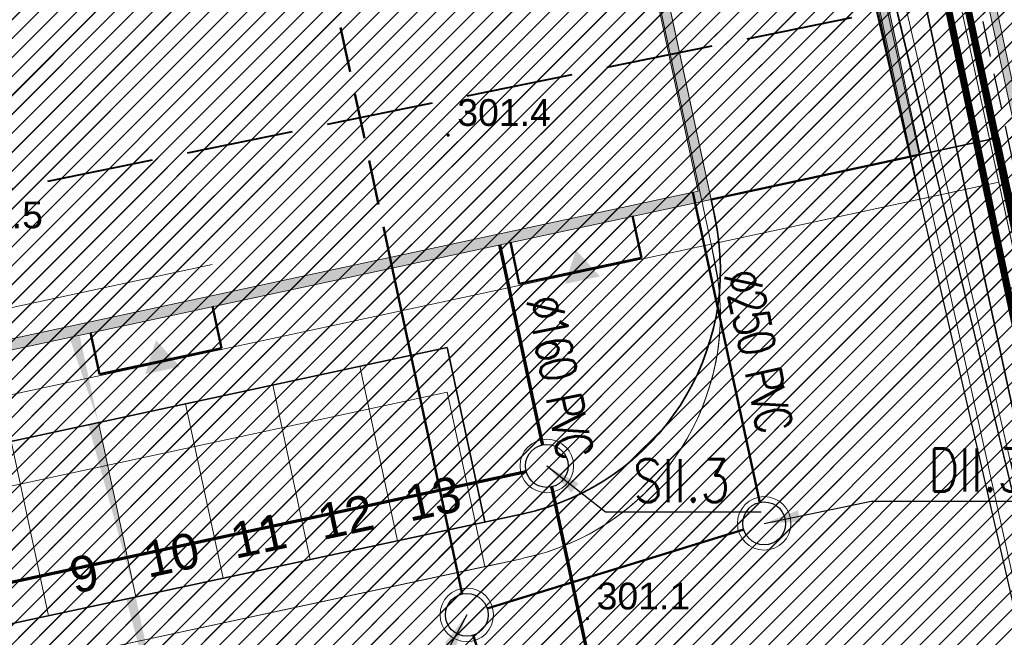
# Model space of a CAD drawing. Header units: metres. Extents: x 6567444 to 13135881, y 5574237 to 11149086.
# Tile 149 of 191: x 6567897 to 6567925, y 5574521 to 5574539. Entities that reach past the tile are written whole.
import ezdxf
from ezdxf.enums import TextEntityAlignment as Align

# ---------------------------------------------------------------- set-up
doc = ezdxf.new("R2010")
doc.units = ezdxf.units.M
for name, pattern in [('3 1', [4, 3, -1]), ('DASHED', [19.05, 12.7, -6.35]), ('Kropki i Kreski 2', [250, 150, -50, 0, -50]), ('Przerywana gęsta', [90, 60, -30]), ('Przerywana2', [1.5, 1, -0.5])]:
    doc.linetypes.add(name, pattern=pattern)
for name, color, linetype in [('01FORMA - PZT - Inne obiekty', 7, 'Continuous'), ('FORMA - Arch 01 - 820-G Rysunki Obrazki', 7, 'Continuous'), ('FORMA - Arch 01 - PZT 1 Strefy', 7, 'Continuous'), ('FORMA - Arch 01 - PZT 2 Budynki', 7, 'Continuous'), ('FORMA - Arch 01 - PZT 2 Inne obiekty', 7, 'Continuous'), ('FORMA - Arch 01 - PZT-3 Zagospodarowanie', 7, 'Continuous'), ('OTRN_O', 7, 'Continuous')]:
    doc.layers.add(name, color=color, linetype=linetype)
for name, color, linetype, lineweight in [('_TT_KAN_D_II etap', 116, 'Continuous', 50), ('_TT_KAN_D_OPIS_DN', 7, 'Continuous', 30), ('_TT_KAN_D_Opis_PKT_II', 7, 'Continuous', 30), ('_TT_KAN_S_Opis_DN', 7, 'Continuous', 30), ('_TT_KAN_S_Opis_PKT_Siec_II', 7, 'Continuous', 30), ('_TT_KAN_S_ZEWN_II etap', 30, 'Continuous', 70), ('_TT_opis', 7, 'Continuous', 25), ('GES_PrzewodElektroenergetyczny', 1, 'Continuous', 18), ('MP_LINIE_REGULAC', 135, 'Continuous', 40), ('OTRN', 7, 'Continuous', 13), ('SEL_do_likwidacji', 1, 'likwidacja1', 15), ('SEL_sieci_kable_nN', 7, 'SEL_eN', 35), ('SEL_sieci_kable_SN', 10, 'SEL_SN', 50)]:
    doc.layers.add(name, color=color, linetype=linetype, lineweight=lineweight)
doc.styles.add('ARIAL', font='arial.ttf')
doc.styles.add('BDOT', font='arial.ttf', dxfattribs={"width": 0.9})
doc.styles.add('pzt_11-06-2015 (2)$0$RomanS', font='romans.shx')
doc.styles.add('ROMANS', font='romans.shx', dxfattribs={"width": 0.9})
doc.styles.get("Standard").update_dxf_attribs({"font": 'arial.ttf'})
doc.styles.add('STYL_AUTOMATYCZNY_10', font='arial.ttf', dxfattribs={"width": 0.8})
doc.linetypes.add('likwidacja1', pattern='A,0,-1,["X",ROMANS,S=0.6,R=0,X=-0.1,Y=-0.3],-1', length=2)
doc.linetypes.add('SEL_eN', pattern='A,5,["eN",ARIAL,S=1,R=0,X=1.8,Y=0.25],5', length=10)
doc.linetypes.add('SEL_SN', pattern='A,5,["SN",ARIAL,S=1,R=0,X=1.8,Y=0.25],5', length=10)
doc.linetypes.add('X 1_2', pattern='A,0,[8,PR1183 ChorzĂłw MetalowcĂłw V091.Shx,S=0.039206,R=0,X=0,Y=0],-4.94,0', length=4.94)
doc.dimstyles.new('ISO-25', dxfattribs={"dimtxt": 2.5, "dimasz": 2.5, "dimexe": 1.25, "dimexo": 0.625, "dimtad": 1, "dimtxsty": 'Standard', "dimcen": 2.5, "dimadec": 0, "dimazin": 0, "dimtfac": 1, "dimtmove": 0, "dimatfit": 3, "dimfxl": 1, "dimarcsym": 0})
pattern_1 = [(45, (0, 0), (-0.265165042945, 0.265165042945), [])]

# ---------------------------------------------------------------- blocks, each defined once
blk = doc.blocks.new('OTRN')
at = {"layer": 'OTRN', "color": 0, "const_width": 0.09}
blk.add_lwpolyline([(-0.045, 0, 1), (0.045, 0, 1)], format="xyb", close=True, dxfattribs=at)
at = {"layer": 'OTRN_O', "color": 0, "style": 'BDOT'}
blk.add_attdef('RZEDNA', (0.514, 0.515), '', height=1.5, dxfattribs=at)
blk = doc.blocks.new('_MDCP')
at = {"layer": 'GES_PrzewodElektroenergetyczny', "color": 1, "linetype": 'Continuous', "lineweight": 18, "flags": 128}
for points in [[(6567883.78, 5574572.13), (6567883.06, 5574571.89), (6567883.089, 5574571.096), (6567884.11, 5574564.42), (6567888.04, 5574560.5), (6567890.767, 5574559.456), (6567896.42, 5574557.98), (6567908.753, 5574555.437), (6567914.23, 5574556.17), (6567916.28, 5574556.19), (6567918.025, 5574554.589), (6567919.263, 5574551.867), (6567920.386, 5574546.54), (6567921.773, 5574539.679), (6567927.49, 5574515.89), (6567933.26, 5574494), (6567934.39, 5574491.1), (6567940.21, 5574475.47), (6567941.561, 5574472.315), (6567942.934, 5574466.809), (6567944.53, 5574458.29)], [(6567881.27, 5574571.67), (6567882.28, 5574571.64), (6567882.897, 5574571.016), (6567883.96, 5574563.89), (6567887.85, 5574560.03), (6567890.56, 5574558.93), (6567896.58, 5574557.27), (6567908.9, 5574554.84), (6567914.26, 5574555.68), (6567915.825, 5574555.606), (6567917.809, 5574554.257), (6567918.847, 5574551.778), (6567919.908, 5574546.358), (6567921.275, 5574539.396), (6567926.778, 5574515.559), (6567932.61, 5574493.74), (6567933.7, 5574490.89), (6567939.84, 5574475.39), (6567941.22, 5574472.16), (6567942.59, 5574466.75), (6567944.04, 5574458.24)], [(6567919.908, 5574546.358), (6567921.275, 5574539.396), (6567926.778, 5574515.559), (6567932.61, 5574493.74), (6567933.7, 5574490.89), (6567939.84, 5574475.39)], [(6567940.21, 5574475.47), (6567934.39, 5574491.1), (6567933.26, 5574494), (6567927.49, 5574515.89), (6567921.773, 5574539.679), (6567920.386, 5574546.54)]]:
    blk.add_lwpolyline(points, dxfattribs=at)
at = {"layer": 'MP_LINIE_REGULAC', "linetype": '3 1', "flags": 128}
blk.add_lwpolyline([(6567810.437, 5574537.676), (6567822.296, 5574529.397), (6567835.05, 5574524.922), (6567855.636, 5574525.369), (6567950.068, 5574544.6)], dxfattribs=at)
at = {"layer": 'OTRN', "color": 14, "xscale": 0.5, "yscale": 0.5, "zscale": 0.5}
for p, values in [((6567909.413, 5574535.328, 301.441), {'RZEDNA': '301.4'}), ((6567895.179, 5574532.46, 301.508), {'RZEDNA': '301.5'}), ((6567913.318, 5574521.782, 301.108), {'RZEDNA': '301.1'})]:
    blk.add_blockref('OTRN', p, dxfattribs=at).add_auto_attribs(values)
blk = doc.blocks.new('Ściana_12', base_point=(6567916.781, 5574532.275))
at = {"layer": 'FORMA - Arch 01 - PZT 2 Budynki', "linetype": 'Continuous', "lineweight": 0, "true_color": 0x000000}
for points in [[(6567916.425, 5574532.505), (6567916.781, 5574532.275), (6567916.718, 5574532.568)], [(6567916.425, 5574532.505), (6567866.666, 5574521.811), (6567866.729, 5574521.517), (6567916.488, 5574532.212)], [(6567916.425, 5574532.505), (6567916.488, 5574532.212), (6567916.781, 5574532.275)]]:
    blk.add_hatch(color=18, dxfattribs=at).paths.add_polyline_path(points)
at = {"layer": 'FORMA - Arch 01 - PZT 2 Budynki', "color": 7, "linetype": 'Continuous', "lineweight": 18, "flags": 128}
for points in [[(6567916.781, 5574532.275), (6567916.718, 5574532.568)], [(6567916.425, 5574532.505), (6567866.666, 5574521.811)], [(6567866.729, 5574521.517), (6567916.781, 5574532.275)]]:
    blk.add_lwpolyline(points, dxfattribs=at)
blk = doc.blocks.new('Ściana_13', base_point=(6567914.712, 5574541.905))
at = {"layer": 'FORMA - Arch 01 - PZT 2 Budynki', "linetype": 'Continuous', "lineweight": 0, "true_color": 0x000000}
for points in [[(6567914.355, 5574542.135), (6567914.712, 5574541.905), (6567914.649, 5574542.198)], [(6567914.712, 5574541.905), (6567914.355, 5574542.135), (6567914.418, 5574541.842)], [(6567914.418, 5574541.842), (6567916.425, 5574532.505), (6567916.718, 5574532.568), (6567914.712, 5574541.905)]]:
    blk.add_hatch(color=18, dxfattribs=at).paths.add_polyline_path(points)
at = {"layer": 'FORMA - Arch 01 - PZT 2 Budynki', "color": 7, "linetype": 'Continuous', "lineweight": 18, "flags": 128}
for points in [[(6567914.355, 5574542.135), (6567914.649, 5574542.198)], [(6567914.355, 5574542.135), (6567916.425, 5574532.505)], [(6567916.718, 5574532.568), (6567914.712, 5574541.905)]]:
    blk.add_lwpolyline(points, dxfattribs=at)
blk = doc.blocks.new('Ściana_23', base_point=(6567918.955, 5574563.785))
at = {"layer": 'FORMA - Arch 01 - PZT 2 Inne obiekty', "linetype": 'Continuous', "lineweight": 13, "true_color": 0xbb77e3}
for points in [[(6567925.798, 5574532.896), (6567919.151, 5574563.827), (6567918.955, 5574563.785), (6567925.603, 5574532.854)], [(6567925.603, 5574532.854), (6567925.645, 5574532.658), (6567925.798, 5574532.896)], [(6567925.798, 5574532.896), (6567925.645, 5574532.658), (6567925.84, 5574532.7)]]:
    blk.add_hatch(color=191, dxfattribs=at).paths.add_polyline_path(points)
at = {"layer": 'FORMA - Arch 01 - PZT 2 Inne obiekty', "color": 191, "linetype": 'Continuous', "lineweight": 13, "true_color": 0xbb77e3, "flags": 128}
for points in [[(6567918.955, 5574563.785), (6567925.645, 5574532.658)], [(6567925.798, 5574532.896), (6567919.151, 5574563.827)], [(6567925.645, 5574532.658), (6567925.84, 5574532.7)]]:
    blk.add_lwpolyline(points, dxfattribs=at)
blk = doc.blocks.new('Ściana_24', base_point=(6567918.506, 5574552.795))
at = {"layer": 'FORMA - Arch 01 - PZT 2 Budynki', "linetype": 'Continuous', "lineweight": 0, "true_color": 0x000000}
blk.add_hatch(color=18, dxfattribs=at).paths.add_polyline_path([(6567918.213, 5574552.732), (6567922.352, 5574533.472), (6567922.645, 5574533.535), (6567918.506, 5574552.795)])
at = {"layer": 'FORMA - Arch 01 - PZT 2 Budynki', "color": 7, "linetype": 'Continuous', "lineweight": 18, "flags": 128}
for points in [[(6567918.213, 5574552.732), (6567920.219, 5574543.395)], [(6567922.645, 5574533.535), (6567918.506, 5574552.795)], [(6567920.282, 5574543.102), (6567922.352, 5574533.472)], [(6567922.352, 5574533.472), (6567922.645, 5574533.535)]]:
    blk.add_lwpolyline(points, dxfattribs=at)
blk = doc.blocks.new('Miejsca parkingowe 27[23]', base_point=(6567885.996, 5574517.987))
at = {"layer": 'FORMA - Arch 01 - PZT-3 Zagospodarowanie', "color": 7, "linetype": 'Przerywana gęsta', "lineweight": 13}
for p, q in [((6567907.994, 5574522.715), (6567906.943, 5574527.603)), ((6567905.55, 5574522.189), (6567904.499, 5574527.078)), ((6567903.105, 5574521.664), (6567902.055, 5574526.553)), ((6567900.661, 5574521.139), (6567899.611, 5574526.027)), ((6567898.217, 5574520.614), (6567897.166, 5574525.502)), ((6567895.773, 5574520.088), (6567894.722, 5574524.977)), ((6567893.329, 5574519.563), (6567892.278, 5574524.451)), ((6567890.885, 5574519.038), (6567889.834, 5574523.926)), ((6567888.44, 5574518.512), (6567887.39, 5574523.401))]:
    blk.add_line(p, q, dxfattribs=at)
at = {"layer": 'FORMA - Arch 01 - PZT-3 Zagospodarowanie', "color": 7, "lineweight": 13, "style": 'STYL_AUTOMATYCZNY_10'}
for tag, p in [('num_start_9', (6567908.987, 5574523.899)), ('num_start_8', (6567906.543, 5574523.382)), ('num_start_7', (6567904.099, 5574522.857)), ('num_start_6', (6567901.655, 5574522.323)), ('num_start_5', (6567899.21, 5574521.797)), ('num_start_4', (6567896.766, 5574521.272)), ('num_start_3', (6567894.322, 5574520.755)), ('num_start_2', (6567891.878, 5574520.222)), ('num_start_1', (6567889.434, 5574519.696)), ('num_start_0', (6567886.989, 5574519.179))]:
    blk.add_attdef(tag, text='', height=1, rotation=12.1296, dxfattribs=at).set_placement(p, align=Align.MIDDLE_CENTER)
blk = doc.blocks.new('PR1183 Chorzów Metalowców V09_TT')
at = {"layer": 'FORMA - Arch 01 - PZT 1 Strefy', "linetype": 'Continuous', "lineweight": 0, "true_color": 0x577933}
h = blk.add_hatch(dxfattribs=at)
h.set_pattern_fill('ANSI31', color=77, scale=3, style=0)
h.set_pattern_definition(pattern_1)
h.paths.add_polyline_path([(6567829, 5574517.24), (6567842.398, 5574471.118), (6567844.165, 5574471.632), (6567846.931, 5574462.111), (6567846.967, 5574484.472), (6567835.736, 5574536.73), (6567846.642, 5574539.074), (6567844.864, 5574547.35), (6567918.571, 5574563.191), (6567935.605, 5574483.933), (6567930.975, 5574476.768), (6567931.227, 5574475.595), (6567933.57, 5574476.098, 0.216609), (6567938.884, 5574480.085), (6567921.55, 5574567.86), (6567849.267, 5574550.953), (6567830.11, 5574546.47)])
at = {"layer": 'FORMA - Arch 01 - PZT 1 Strefy', "linetype": 'Continuous', "lineweight": 0, "true_color": 0x606060}
h = blk.add_hatch(dxfattribs=at)
h.set_pattern_fill('ANSI31', color=251, scale=3, style=0)
h.set_pattern_definition(pattern_1)
h.paths.add_polyline_path([(6567846.973, 5574484.443), (6567846.931, 5574462.111), (6567848.531, 5574462.109), (6567848.555, 5574477.084), (6567851.261, 5574464.492), (6567853.217, 5574464.912), (6567838.111, 5574535.195), (6567849.018, 5574537.539), (6567847.239, 5574545.815), (6567909.194, 5574559.13), (6567910.929, 5574559.503), (6567916.794, 5574560.763), (6567918.527, 5574552.697), (6567922.645, 5574533.535), (6567924.844, 5574534.007), (6567920.284, 5574555.223), (6567918.571, 5574563.191), (6567844.864, 5574547.35), (6567846.642, 5574539.074), (6567835.736, 5574536.73)])
at = {"layer": 'FORMA - Arch 01 - PZT 1 Strefy', "linetype": 'Continuous', "lineweight": 0, "ltscale": 5, "true_color": 0xf0e6d9}
h = blk.add_hatch(dxfattribs=at)
h.set_pattern_fill('ANSI31', color=254, scale=3, style=0)
h.set_pattern_definition(pattern_1)
h.paths.add_polyline_path([(6567838.111, 5574535.195), (6567853.217, 5574464.912), (6567877.761, 5574470.187), (6567866.729, 5574521.517), (6567916.781, 5574532.275), (6567914.712, 5574541.905), (6567920.576, 5574543.165), (6567916.794, 5574560.763), (6567847.239, 5574545.815), (6567849.018, 5574537.539)])
at = {"layer": 'FORMA - Arch 01 - PZT 1 Strefy', "linetype": 'Continuous', "lineweight": 0, "true_color": 0x7c7938}
h = blk.add_hatch(dxfattribs=at)
h.set_pattern_fill('ANSI31', color=57, scale=3, style=0)
h.set_pattern_definition(pattern_1)
h.paths.add_polyline_path([(6567914.712, 5574541.905), (6567916.781, 5574532.275), (6567922.645, 5574533.535), (6567920.576, 5574543.165)])
at = {"layer": 'FORMA - Arch 01 - PZT 1 Strefy', "linetype": 'Continuous', "lineweight": 0, "true_color": 0x69697f}
h = blk.add_hatch(dxfattribs=at)
h.set_pattern_fill('ANSI31', color=8, scale=3, style=0)
h.set_pattern_definition(pattern_1)
h.paths.add_polyline_path([(6567875.437, 5574515.718), (6567883.567, 5574477.893), (6567884.58, 5574473.187), (6567886.578, 5574463.891), (6567886.587, 5574463.893), (6567900.21, 5574466.838, -0.318533), (6567899.358, 5574467.62), (6567899.085, 5574468.891, -0.414214), (6567899.852, 5574470.079), (6567930.975, 5574476.768), (6567935.605, 5574483.933), (6567924.844, 5574534.007), (6567916.781, 5574532.275), (6567916.886, 5574531.786, -0.414214), (6567911.513, 5574523.471)])
h.paths.add_polyline_path([(6567890.289, 5574475.183), (6567882.84, 5574509.83, -0.414214), (6567884.459, 5574511.827), (6567891.303, 5574513.297, -0.414214), (6567892.488, 5574512.529), (6567900.066, 5574477.285, -0.457655), (6567898.958, 5574476.024), (6567891.477, 5574474.416, -0.372067)], flags=0)
h.paths.add_polyline_path([(6567906.631, 5574477.673, -0.414214), (6567905.44, 5574478.44), (6567897.865, 5574513.685, -0.414214), (6567898.635, 5574514.873), (6567906.457, 5574516.554, -0.414214), (6567907.645, 5574515.787), (6567915.217, 5574480.541, -0.414214), (6567914.452, 5574479.354)], flags=0)
h.paths.add_polyline_path([(6567913.019, 5574516.942, -0.414214), (6567913.789, 5574518.13), (6567914.948, 5574518.379, -0.227837), (6567920.849, 5574516.958), (6567922.941, 5574515.251, -0.170304), (6567923.975, 5574513.557), (6567929.342, 5574488.599, -0.198912), (6567929.204, 5574487.846), (6567926.784, 5574484.101, -0.198912), (6567922.376, 5574481.057), (6567921.785, 5574480.93, -0.414214), (6567920.597, 5574481.697)], flags=0)
at = {"layer": 'FORMA - Arch 01 - PZT 1 Strefy', "linetype": 'Continuous', "lineweight": 0, "true_color": 0x606060}
h = blk.add_hatch(dxfattribs=at)
h.set_pattern_fill('ANSI31', color=251, scale=3, style=0)
h.set_pattern_definition(pattern_1)
h.paths.add_polyline_path([(6567877.761, 5574470.187), (6567884.905, 5574471.723), (6567884.671, 5574472.811), (6567884.473, 5574473.729), (6567883.567, 5574477.893), (6567878.678, 5574476.842), (6567871.324, 5574511.061), (6567876.212, 5574512.111), (6567874.387, 5574520.606), (6567909.387, 5574528.128), (6567910.438, 5574523.24), (6567911.513, 5574523.471, 0.390142), (6567916.985, 5574531.214), (6567916.781, 5574532.275), (6567866.729, 5574521.517)])
at = {"layer": 'FORMA - Arch 01 - PZT 1 Strefy', "linetype": 'Continuous', "lineweight": 0, "true_color": 0x4b7a78}
h = blk.add_hatch(dxfattribs=at)
h.set_pattern_fill('ANSI31', color=137, scale=3, style=0)
h.set_pattern_definition(pattern_1)
h.paths.add_polyline_path([(6567884.946, 5574522.875), (6567885.996, 5574517.987), (6567910.438, 5574523.24), (6567909.387, 5574528.128)])
at = {"layer": 'FORMA - Arch 01 - PZT 2 Budynki', "linetype": 'Continuous', "lineweight": 5}
for points in [[(6567912.688, 5574529.908), (6567912.995, 5574530.859), (6567913.666, 5574530.118)], [(6567900.921, 5574527.378), (6567901.228, 5574528.33), (6567901.899, 5574527.589)]]:
    blk.add_hatch(color=7, dxfattribs=at).paths.add_polyline_path(points)
at = {"layer": 'FORMA - Arch 01 - PZT-3 Zagospodarowanie', "linetype": 'Continuous', "lineweight": 5}
for points in [[(6567898.808, 5574528.388), (6567899.611, 5574526.027), (6567899.09, 5574528.449)], [(6567899.328, 5574525.967), (6567900.661, 5574521.139), (6567899.611, 5574526.027)], [(6567900.39, 5574521.081), (6567901.856, 5574515.566), (6567900.658, 5574521.138)]]:
    blk.add_hatch(color=7, dxfattribs=at).paths.add_polyline_path(points)
at = {"layer": '01FORMA - PZT - Inne obiekty', "color": 1, "linetype": 'X 1_2', "lineweight": 25}
for p, q in [((6567921.773, 5574538.429), (6567927.49, 5574514.64)), ((6567921.275, 5574538.146), (6567923.894, 5574526.804)), ((6567923.894, 5574526.804), (6567926.778, 5574514.309))]:
    blk.add_line(p, q, dxfattribs=at)
at = {"layer": 'FORMA - Arch 01 - 820-G Rysunki Obrazki', "color": 1, "linetype": 'Przerywana2', "lineweight": 25}
blk.add_line((6567926.82, 5574526.015), (6567921.046, 5574552.882), dxfattribs=at)
at = {"layer": 'FORMA - Arch 01 - 820-G Rysunki Obrazki', "color": 7, "linetype": 'likwidacja1', "lineweight": 13, "flags": 128}
for points in [[(6567887.92, 5574559.381), (6567888.068, 5574559.233), (6567890.795, 5574558.189), (6567896.448, 5574556.713), (6567908.781, 5574554.17), (6567914.258, 5574554.903), (6567916.308, 5574554.923), (6567918.053, 5574553.322), (6567919.291, 5574550.6), (6567920.414, 5574545.273), (6567921.801, 5574538.412), (6567922.889, 5574533.884)], [(6567887.708, 5574558.931), (6567887.878, 5574558.763), (6567890.588, 5574557.663), (6567896.608, 5574556.003), (6567908.928, 5574553.573), (6567914.288, 5574554.413), (6567915.853, 5574554.339), (6567917.837, 5574552.99), (6567918.875, 5574550.511), (6567919.936, 5574545.091), (6567921.303, 5574538.129), (6567922.312, 5574533.76)]]:
    blk.add_lwpolyline(points, dxfattribs=at)
at = {"layer": 'FORMA - Arch 01 - PZT 1 Strefy', "color": 71, "linetype": 'Continuous', "lineweight": 13, "true_color": 0xaff266}
blk.add_line((6567918.571, 5574563.191), (6567935.605, 5574483.933), dxfattribs=at)
at = {"layer": 'FORMA - Arch 01 - PZT 1 Strefy', "color": 9, "linetype": 'Continuous', "lineweight": 13}
for p, q in [((6567924.844, 5574534.007), (6567920.284, 5574555.223)), ((6567918.527, 5574552.697), (6567922.645, 5574533.535)), ((6567922.645, 5574533.535), (6567924.844, 5574534.007)), ((6567916.781, 5574532.275), (6567866.729, 5574521.517)), ((6567916.985, 5574531.214), (6567916.781, 5574532.275)), ((6567874.387, 5574520.606), (6567909.387, 5574528.128)), ((6567909.387, 5574528.128), (6567910.438, 5574523.24)), ((6567910.438, 5574523.24), (6567911.513, 5574523.471))]:
    blk.add_line(p, q, dxfattribs=at)
at = {"layer": 'FORMA - Arch 01 - PZT 1 Strefy', "color": 51, "linetype": 'Continuous', "lineweight": 13, "true_color": 0xf9f271}
for p, q in [((6567922.645, 5574533.535), (6567920.576, 5574543.165)), ((6567914.712, 5574541.905), (6567916.781, 5574532.275)), ((6567916.781, 5574532.275), (6567922.645, 5574533.535))]:
    blk.add_line(p, q, dxfattribs=at)
at = {"layer": 'FORMA - Arch 01 - PZT 1 Strefy', "color": 254, "linetype": 'Continuous', "lineweight": 0, "true_color": 0xe3cfb5}
for p, q in [((6567916.781, 5574532.275), (6567914.712, 5574541.905)), ((6567866.729, 5574521.517), (6567916.781, 5574532.275))]:
    blk.add_line(p, q, dxfattribs=at)
at = {"layer": 'FORMA - Arch 01 - PZT 1 Strefy', "color": 254, "linetype": 'Continuous', "lineweight": 13, "true_color": 0xd2d2ff}
for p, q in [((6567924.844, 5574534.007), (6567916.781, 5574532.275)), ((6567935.605, 5574483.933), (6567924.844, 5574534.007)), ((6567916.781, 5574532.275), (6567916.886, 5574531.786)), ((6567911.513, 5574523.471), (6567875.437, 5574515.718))]:
    blk.add_line(p, q, dxfattribs=at)
at = {"layer": 'FORMA - Arch 01 - PZT 1 Strefy', "color": 131, "linetype": 'Continuous', "lineweight": 13, "true_color": 0x97f4f0}
for p, q in [((6567909.387, 5574528.128), (6567884.946, 5574522.875)), ((6567910.438, 5574523.24), (6567909.387, 5574528.128)), ((6567885.996, 5574517.987), (6567910.438, 5574523.24))]:
    blk.add_line(p, q, dxfattribs=at)
at = {"layer": 'FORMA - Arch 01 - PZT 1 Strefy', "color": 254, "linetype": 'Continuous', "lineweight": 13, "true_color": 0xd2d2ff}
blk.add_arc((6567910.043, 5574530.315), 7, 282.1296, 12.1296, dxfattribs=at)
at = {"layer": 'FORMA - Arch 01 - PZT 1 Strefy', "color": 9, "linetype": 'Continuous', "lineweight": 13}
blk.add_arc((6567910.043, 5574530.315), 7, 282.1296, 7.3811, dxfattribs=at)
at = {"layer": 'FORMA - Arch 01 - PZT 2 Budynki', "color": 7, "linetype": 'Kropki i Kreski 2', "lineweight": 50}
for p, q in [((6567916.781, 5574532.275), (6567922.645, 5574533.535)), ((6567914.579, 5574531.815), (6567914.831, 5574530.642)), ((6567911.409, 5574529.907), (6567911.157, 5574531.08)), ((6567911.157, 5574531.08), (6567911.16, 5574531.066)), ((6567914.831, 5574530.642), (6567911.409, 5574529.907)), ((6567902.811, 5574529.286), (6567903.063, 5574528.113)), ((6567899.641, 5574527.378), (6567899.389, 5574528.551)), ((6567903.063, 5574528.113), (6567899.641, 5574527.378))]:
    blk.add_line(p, q, dxfattribs=at)
at = {"layer": 'FORMA - Arch 01 - PZT-3 Zagospodarowanie', "color": 7, "linetype": 'Continuous', "lineweight": 18}
blk.add_line((6567918.571, 5574563.191), (6567924.844, 5574534.007), dxfattribs=at)
at = {"layer": 'FORMA - Arch 01 - PZT-3 Zagospodarowanie', "color": 7, "linetype": 'Continuous', "lineweight": 35}
for p, q in [((6567924.844, 5574534.007), (6567922.508, 5574533.505)), ((6567924.844, 5574534.007), (6567935.605, 5574483.933)), ((6567916.781, 5574532.275), (6567916.886, 5574531.786)), ((6567874.387, 5574520.606), (6567909.387, 5574528.128)), ((6567909.387, 5574528.128), (6567910.438, 5574523.24)), ((6567875.437, 5574515.718), (6567911.513, 5574523.471))]:
    blk.add_line(p, q, dxfattribs=at)
blk.add_arc((6567910.043, 5574530.315), 7, 282.1296, 12.1296, dxfattribs=at)
at = {"layer": 'FORMA - Arch 01 - PZT 2 Budynki', "color": 7, "lineweight": 18}
for name, p in [('Ściana_24', (6567918.506, 5574552.795)), ('Ściana_13', (6567914.712, 5574541.905)), ('Ściana_12', (6567916.781, 5574532.275))]:
    blk.add_blockref(name, p, dxfattribs=at)
at = {"layer": 'FORMA - Arch 01 - PZT 2 Inne obiekty', "color": 191, "lineweight": 13, "true_color": 0xbb77e3}
blk.add_blockref('Ściana_23', (6567918.955, 5574563.785), dxfattribs=at)
at = {"layer": 'FORMA - Arch 01 - PZT-3 Zagospodarowanie', "color": 7, "linetype": 'Przerywana gęsta', "lineweight": 15}
ref = blk.add_blockref('Miejsca parkingowe 27[23]', (6567885.996, 5574517.987), dxfattribs=at)
ref.add_attrib('num_start', '4', dxfattribs={"color": 7, "lineweight": 13, "height": 1, "rotation": 12.1296, "style": 'STYL_AUTOMATYCZNY_10'}).set_placement((6567886.989, 5574519.179), align=Align.MIDDLE_CENTER)
ref.add_attrib('num_start_1', '5', dxfattribs={"color": 7, "lineweight": 13, "height": 1, "rotation": 12.1296, "style": 'STYL_AUTOMATYCZNY_10'}).set_placement((6567889.434, 5574519.696), align=Align.MIDDLE_CENTER)
ref.add_attrib('num_start_2', '6', dxfattribs={"color": 7, "lineweight": 13, "height": 1, "rotation": 12.1296, "style": 'STYL_AUTOMATYCZNY_10'}).set_placement((6567891.878, 5574520.222), align=Align.MIDDLE_CENTER)
ref.add_attrib('num_start_3', '7', dxfattribs={"color": 7, "lineweight": 13, "height": 1, "rotation": 12.1296, "style": 'STYL_AUTOMATYCZNY_10'}).set_placement((6567894.322, 5574520.755), align=Align.MIDDLE_CENTER)
ref.add_attrib('num_start_4', '8', dxfattribs={"color": 7, "lineweight": 13, "height": 1, "rotation": 12.1296, "style": 'STYL_AUTOMATYCZNY_10'}).set_placement((6567896.766, 5574521.272), align=Align.MIDDLE_CENTER)
ref.add_attrib('num_start_5', '9', dxfattribs={"color": 7, "lineweight": 13, "height": 1, "rotation": 12.1296, "style": 'STYL_AUTOMATYCZNY_10'}).set_placement((6567899.21, 5574521.797), align=Align.MIDDLE_CENTER)
ref.add_attrib('num_start_6', '10', dxfattribs={"color": 7, "lineweight": 13, "height": 1, "rotation": 12.1296, "style": 'STYL_AUTOMATYCZNY_10'}).set_placement((6567901.655, 5574522.323), align=Align.MIDDLE_CENTER)
ref.add_attrib('num_start_7', '11', dxfattribs={"color": 7, "lineweight": 13, "height": 1, "rotation": 12.1296, "style": 'STYL_AUTOMATYCZNY_10'}).set_placement((6567904.099, 5574522.857), align=Align.MIDDLE_CENTER)
ref.add_attrib('num_start_8', '12', dxfattribs={"color": 7, "lineweight": 13, "height": 1, "rotation": 12.1296, "style": 'STYL_AUTOMATYCZNY_10'}).set_placement((6567906.543, 5574523.382), align=Align.MIDDLE_CENTER)
ref.add_attrib('num_start_9', '13', dxfattribs={"color": 7, "lineweight": 13, "height": 1, "rotation": 12.1296, "style": 'STYL_AUTOMATYCZNY_10'}).set_placement((6567908.987, 5574523.899), align=Align.MIDDLE_CENTER)
blk = doc.blocks.new('GE.I.6640.1.468.2024_MDCP_dodatkowe pomiary_12.03.2026')
at = {"layer": 'GES_PrzewodElektroenergetyczny', "color": 1, "linetype": 'Continuous', "lineweight": 18, "flags": 128}
for points in [[(6567883.78, 5574572.13), (6567883.06, 5574571.89), (6567883.089, 5574571.096), (6567884.11, 5574564.42), (6567888.04, 5574560.5), (6567890.767, 5574559.456), (6567896.42, 5574557.98), (6567908.753, 5574555.437), (6567914.23, 5574556.17), (6567916.28, 5574556.19), (6567918.025, 5574554.589), (6567919.263, 5574551.867), (6567920.386, 5574546.54), (6567921.773, 5574539.679), (6567927.49, 5574515.89), (6567933.26, 5574494), (6567934.39, 5574491.1), (6567940.21, 5574475.47), (6567941.561, 5574472.315), (6567942.934, 5574466.809), (6567944.53, 5574458.29)], [(6567881.27, 5574571.67), (6567882.28, 5574571.64), (6567882.897, 5574571.016), (6567883.96, 5574563.89), (6567887.85, 5574560.03), (6567890.56, 5574558.93), (6567896.58, 5574557.27), (6567908.9, 5574554.84), (6567914.26, 5574555.68), (6567915.825, 5574555.606), (6567917.809, 5574554.257), (6567918.847, 5574551.778), (6567919.908, 5574546.358), (6567921.275, 5574539.396), (6567926.778, 5574515.559), (6567932.61, 5574493.74), (6567933.7, 5574490.89), (6567939.84, 5574475.39), (6567941.22, 5574472.16), (6567942.59, 5574466.75), (6567944.04, 5574458.24)], [(6567919.908, 5574546.358), (6567921.275, 5574539.396), (6567926.778, 5574515.559), (6567932.61, 5574493.74), (6567933.7, 5574490.89), (6567939.84, 5574475.39)], [(6567940.21, 5574475.47), (6567934.39, 5574491.1), (6567933.26, 5574494), (6567927.49, 5574515.89), (6567921.773, 5574539.679), (6567920.386, 5574546.54)]]:
    blk.add_lwpolyline(points, dxfattribs=at)
at = {"layer": 'MP_LINIE_REGULAC', "linetype": '3 1', "flags": 128}
blk.add_lwpolyline([(6567810.437, 5574537.676), (6567822.296, 5574529.397), (6567835.05, 5574524.922), (6567855.636, 5574525.369), (6567950.068, 5574544.6)], dxfattribs=at)
at = {"layer": 'OTRN', "color": 14, "xscale": 0.5, "yscale": 0.5, "zscale": 0.5}
for p, values in [((6567909.413, 5574535.328, 301.441), {'RZEDNA': '301.4'}), ((6567895.179, 5574532.46, 301.508), {'RZEDNA': '301.5'}), ((6567913.318, 5574521.782, 301.108), {'RZEDNA': '301.1'})]:
    blk.add_blockref('OTRN', p, dxfattribs=at).add_auto_attribs(values)
blk = doc.blocks.new('PT-IE-001 PZT - instal. elektr XREFF')
at = {"layer": 'SEL_do_likwidacji'}
for points in [[(6567928.53, 5574511.595), (6567919.263, 5574551.867), (6567918.025, 5574554.589), (6567916.28, 5574556.19), (6567914.23, 5574556.17), (6567908.753, 5574555.437), (6567896.191, 5574558.04), (6567891.774, 5574559.193), (6567887.941, 5574560.449)], [(6567927.86, 5574511.114), (6567918.847, 5574551.778), (6567917.809, 5574554.257), (6567915.825, 5574555.606), (6567914.26, 5574555.68), (6567908.9, 5574554.84), (6567896.575, 5574557.203), (6567888.183, 5574559.762)]]:
    blk.add_lwpolyline(points, dxfattribs=at)
at = {"layer": 'SEL_sieci_kable_nN', "ltscale": 0.5}
blk.add_lwpolyline([(6567848.368, 5574538.63), (6567846.612, 5574547.036), (6567846.896, 5574547.498), (6567846.896, 5574547.498), (6567917.211, 5574562.613), (6567917.771, 5574562.223), (6567926.733, 5574520.72), (6567929.851, 5574521.233), (6567930.888, 5574516.162), (6567931.306, 5574516.118)], dxfattribs=at)
at = {"layer": 'SEL_sieci_kable_SN'}
blk.add_lwpolyline([(6567892.848, 5574558.913, 0.2, 0.2, 0), (6567917.757, 5574564.266, 0.2, 0.2, 0), (6567918.796, 5574563.396, 0.2, 0.2, 0), (6567927.137, 5574523.953, 0.2, 0.2, 0), (6567928.432, 5574523.32, 0.2, 0.2, 0), (6567937.238, 5574483.451, 0.2, 0.2, 0)], format="xyseb", dxfattribs=at)
at = {"layer": 'SEL_sieci_kable_SN', "elevation": 0.2}
blk.add_lwpolyline([(6567892.694, 5574558.342, 0.2, 0.2, 0), (6567917.435, 5574563.693, 0.2, 0.2, 0), (6567918.33, 5574563.038, 0.2, 0.2, 0), (6567926.69, 5574523.445, 0.2, 0.2, 0), (6567927.937, 5574522.825, 0.2, 0.2, 0), (6567936.593, 5574483.03, 0.2, 0.2, 0)], format="xyseb", dxfattribs=at)

msp = doc.modelspace()

# ---------------------------------------------------------------- block references
at = {"layer": 'Defpoints'}
msp.add_blockref('GE.I.6640.1.468.2024_MDCP_dodatkowe pomiary_12.03.2026', (0, 0), dxfattribs=at)

# ---------------------------------------------------------------- next in the draw order: block references
msp.add_blockref('PR1183 Chorzów Metalowców V09_TT', (0, 1.25))

# ---------------------------------------------------------------- next in the draw order: block references
msp.add_blockref('_MDCP', (0, 0))

# ---------------------------------------------------------------- next in the draw order: linework, layer by layer
at = {"layer": '_TT_KAN_D_II etap'}
for points in [[(6567916.275, 5574533.723), (6567918.145, 5574525.037)], [(6567907.848, 5574531.605), (6567909.81, 5574522.476)], [(6567910.12, 5574521.318), (6567912.805, 5574513.012)]]:
    msp.add_lwpolyline(points, dxfattribs=at)
at = {"layer": '_TT_KAN_D_II etap', "lineweight": 13}
for centre in [(6567918.272, 5574524.45), (6567909.936, 5574521.889)]:
    msp.add_circle(centre, 0.75, dxfattribs=at)
at = {"layer": '_TT_KAN_D_II etap', "lineweight": 30}
for centre in [(6567918.272, 5574524.45), (6567909.936, 5574521.889)]:
    msp.add_circle(centre, 0.6, dxfattribs=at)
at = {"layer": '_TT_KAN_S_ZEWN_II etap'}
msp.add_line((6567912.307, 5574525.472), (6567923.123, 5574475.504), dxfattribs=at)
msp.add_lwpolyline([(6567910.849, 5574532.25), (6567912.054, 5574526.645)], dxfattribs=at)
at = {"layer": '_TT_KAN_S_ZEWN_II etap', "lineweight": 13}
msp.add_circle((6567912.18, 5574526.059), 0.75, dxfattribs=at)
at = {"layer": '_TT_KAN_S_ZEWN_II etap', "lineweight": 30}
msp.add_circle((6567912.18, 5574526.059), 0.6, dxfattribs=at)
at = {"layer": '_TT_opis', "lineweight": 18}
msp.add_line((6567850.005, 5574520.353), (6567902.799, 5574531.699), dxfattribs=at)

# ---------------------------------------------------------------- next in the draw order: texts
at = {"layer": '_TT_KAN_D_OPIS_DN', "insert": (6567918.108, 5574531.657), "char_height": 1, "attachment_point": 1, "rotation": 282.1214, "style": 'pzt_11-06-2015 (2)$0$RomanS'}
msp.add_mtext_dynamic_manual_height_columns('\\T0.85;\\W0.8;%%C250 PVC', width=9.13673, gutter_width=12.5, heights=[0], dxfattribs=at)
at = {"layer": '_TT_KAN_D_Opis_PKT_II', "insert": (6567922.87, 5574526.546), "char_height": 1.2, "attachment_point": 1, "style": 'ROMANS'}
msp.add_mtext('\\W0.8;DII.3.3.1', dxfattribs=at)
at = {"layer": '_TT_KAN_S_Opis_DN', "insert": (6567912.575, 5574530.926), "char_height": 1, "attachment_point": 1, "rotation": 281.3771, "style": 'pzt_11-06-2015 (2)$0$RomanS'}
msp.add_mtext_dynamic_manual_height_columns('\\T0.85;\\W0.8;%%C160 PVC', width=9.13673, gutter_width=12.5, heights=[0], dxfattribs=at)
at = {"layer": '_TT_KAN_S_Opis_PKT_Siec_II', "insert": (6567914.596, 5574526.249), "char_height": 1.2, "attachment_point": 1, "style": 'ROMANS'}
msp.add_mtext('\\W0.8;SII.3', dxfattribs=at)

# ---------------------------------------------------------------- next in the draw order: leaders
at = {"layer": '_TT_KAN_D_Opis_PKT_II', "lineweight": 25, "annotation_type": 0, "has_hookline": 1}
for points, hookline_direction, text_width in [([(6567918.272, 5574524.45), (6567921.272, 5574525.077)], 0, 5.211), ([(6567909.936, 5574521.889), (6567908.411, 5574519.068), (6567907.411, 5574519.068)], 1, 4.114)]:
    msp.add_leader(points, dimstyle='ISO-25', override={"dimasz": 1, "dimgap": 0.625, "dimtad": 3}, dxfattribs=dict(at, hookline_direction=hookline_direction, text_width=text_width))
at = {"layer": '_TT_KAN_S_Opis_PKT_Siec_II', "lineweight": 25, "annotation_type": 0, "has_hookline": 1, "hookline_direction": 0, "text_width": 2.743}
msp.add_leader([(6567912.18, 5574526.059), (6567913.822, 5574524.775), (6567914.822, 5574524.775)], dimstyle='ISO-25', override={"dimasz": 1, "dimgap": 0.625, "dimtad": 3}, dxfattribs=at)

# ---------------------------------------------------------------- next in the draw order: block references
msp.add_blockref('PT-IE-001 PZT - instal. elektr XREFF', (0, 0))

# ---------------------------------------------------------------- next in the draw order: hatches: boundary and pattern name
at = {"layer": 'FORMA - Arch 01 - PZT 1 Strefy', "linetype": 'Continuous', "lineweight": 0, "true_color": 0x577933}
h = msp.add_hatch(dxfattribs=at)
h.set_pattern_fill('ANSI31', color=77, scale=3, style=0)
h.set_pattern_definition(pattern_1)
h.paths.add_polyline_path([(6567829, 5574517.24), (6567842.398, 5574471.118), (6567844.165, 5574471.632), (6567846.931, 5574462.111), (6567846.967, 5574484.472), (6567835.736, 5574536.73), (6567846.642, 5574539.074), (6567844.864, 5574547.35), (6567918.571, 5574563.191), (6567935.605, 5574483.933), (6567930.975, 5574476.768), (6567931.227, 5574475.595), (6567933.57, 5574476.098, 0.216609), (6567938.884, 5574480.085), (6567921.55, 5574567.86), (6567849.267, 5574550.953), (6567830.11, 5574546.47)])
at = {"layer": 'FORMA - Arch 01 - PZT 1 Strefy', "linetype": 'Continuous', "lineweight": 0, "true_color": 0x606060}
h = msp.add_hatch(dxfattribs=at)
h.set_pattern_fill('ANSI31', color=251, scale=3, style=0)
h.set_pattern_definition(pattern_1)
h.paths.add_polyline_path([(6567846.973, 5574484.443), (6567846.931, 5574462.111), (6567848.531, 5574462.109), (6567848.555, 5574477.084), (6567851.261, 5574464.492), (6567853.217, 5574464.912), (6567838.111, 5574535.195), (6567849.018, 5574537.539), (6567847.239, 5574545.815), (6567909.194, 5574559.13), (6567910.929, 5574559.503), (6567916.794, 5574560.763), (6567918.527, 5574552.697), (6567922.645, 5574533.535), (6567924.844, 5574534.007), (6567920.284, 5574555.223), (6567918.571, 5574563.191), (6567844.864, 5574547.35), (6567846.642, 5574539.074), (6567835.736, 5574536.73)])
at = {"layer": 'FORMA - Arch 01 - PZT 1 Strefy', "linetype": 'Continuous', "lineweight": 0, "ltscale": 5, "true_color": 0xf0e6d9}
h = msp.add_hatch(dxfattribs=at)
h.set_pattern_fill('ANSI31', color=254, scale=3, style=0)
h.set_pattern_definition(pattern_1)
h.paths.add_polyline_path([(6567838.111, 5574535.195), (6567853.217, 5574464.912), (6567877.761, 5574470.187), (6567866.729, 5574521.517), (6567916.781, 5574532.275), (6567914.712, 5574541.905), (6567920.576, 5574543.165), (6567916.794, 5574560.763), (6567847.239, 5574545.815), (6567849.018, 5574537.539)])
at = {"layer": 'FORMA - Arch 01 - PZT 1 Strefy', "linetype": 'Continuous', "lineweight": 0, "true_color": 0x7c7938}
h = msp.add_hatch(dxfattribs=at)
h.set_pattern_fill('ANSI31', color=57, scale=3, style=0)
h.set_pattern_definition(pattern_1)
h.paths.add_polyline_path([(6567914.712, 5574541.905), (6567916.781, 5574532.275), (6567922.645, 5574533.535), (6567920.576, 5574543.165)])
at = {"layer": 'FORMA - Arch 01 - PZT 1 Strefy', "linetype": 'Continuous', "lineweight": 0, "true_color": 0x69697f}
h = msp.add_hatch(dxfattribs=at)
h.set_pattern_fill('ANSI31', color=8, scale=3, style=0)
h.set_pattern_definition(pattern_1)
h.paths.add_polyline_path([(6567875.437, 5574515.718), (6567883.567, 5574477.893), (6567884.58, 5574473.187), (6567886.578, 5574463.891), (6567886.587, 5574463.893), (6567900.21, 5574466.838, -0.318533), (6567899.358, 5574467.62), (6567899.085, 5574468.891, -0.414214), (6567899.852, 5574470.079), (6567930.975, 5574476.768), (6567935.605, 5574483.933), (6567924.844, 5574534.007), (6567916.781, 5574532.275), (6567916.886, 5574531.786, -0.414214), (6567911.513, 5574523.471)])
h.paths.add_polyline_path([(6567890.289, 5574475.183), (6567882.84, 5574509.83, -0.414214), (6567884.459, 5574511.827), (6567891.303, 5574513.297, -0.414214), (6567892.488, 5574512.529), (6567900.066, 5574477.285, -0.457655), (6567898.958, 5574476.024), (6567891.477, 5574474.416, -0.372067)], flags=0)
h.paths.add_polyline_path([(6567906.631, 5574477.673, -0.414214), (6567905.44, 5574478.44), (6567897.865, 5574513.685, -0.414214), (6567898.635, 5574514.873), (6567906.457, 5574516.554, -0.414214), (6567907.645, 5574515.787), (6567915.217, 5574480.541, -0.414214), (6567914.452, 5574479.354)], flags=0)
h.paths.add_polyline_path([(6567913.019, 5574516.942, -0.414214), (6567913.789, 5574518.13), (6567914.948, 5574518.379, -0.227837), (6567920.849, 5574516.958), (6567922.941, 5574515.251, -0.170304), (6567923.975, 5574513.557), (6567929.342, 5574488.599, -0.198912), (6567929.204, 5574487.846), (6567926.784, 5574484.101, -0.198912), (6567922.376, 5574481.057), (6567921.785, 5574480.93, -0.414214), (6567920.597, 5574481.697)], flags=0)
at = {"layer": 'FORMA - Arch 01 - PZT 1 Strefy', "linetype": 'Continuous', "lineweight": 0, "true_color": 0x606060}
h = msp.add_hatch(dxfattribs=at)
h.set_pattern_fill('ANSI31', color=251, scale=3, style=0)
h.set_pattern_definition(pattern_1)
h.paths.add_polyline_path([(6567877.761, 5574470.187), (6567884.905, 5574471.723), (6567884.671, 5574472.811), (6567884.473, 5574473.729), (6567883.567, 5574477.893), (6567878.678, 5574476.842), (6567871.324, 5574511.061), (6567876.212, 5574512.111), (6567874.387, 5574520.606), (6567909.387, 5574528.128), (6567910.438, 5574523.24), (6567911.513, 5574523.471, 0.390142), (6567916.985, 5574531.214), (6567916.781, 5574532.275), (6567866.729, 5574521.517)])
at = {"layer": 'FORMA - Arch 01 - PZT 1 Strefy', "linetype": 'Continuous', "lineweight": 0, "true_color": 0x4b7a78}
h = msp.add_hatch(dxfattribs=at)
h.set_pattern_fill('ANSI31', color=137, scale=3, style=0)
h.set_pattern_definition(pattern_1)
h.paths.add_polyline_path([(6567884.946, 5574522.875), (6567885.996, 5574517.987), (6567910.438, 5574523.24), (6567909.387, 5574528.128)])

# ---------------------------------------------------------------- next in the draw order: linework, layer by layer
at = {"layer": '_TT_KAN_D_II etap', "linetype": 'DASHED', "ltscale": 0.1}
msp.add_lwpolyline([(6567901.996, 5574558.833), (6567907.848, 5574531.605)], dxfattribs=at)
at = {"layer": '_TT_KAN_D_II etap'}
msp.add_lwpolyline([(6567910.51, 5574522.064), (6567917.697, 5574524.277)], dxfattribs=at)
at = {"layer": '_TT_KAN_S_ZEWN_II etap'}
msp.add_lwpolyline([(6567896.552, 5574522.673), (6567911.599, 5574525.907)], dxfattribs=at)
at = {"layer": 'FORMA - Arch 01 - PZT 1 Strefy', "color": 71, "linetype": 'Continuous', "lineweight": 13, "true_color": 0xaff266}
msp.add_line((6567918.571, 5574563.191), (6567935.605, 5574483.933), dxfattribs=at)
at = {"layer": 'FORMA - Arch 01 - PZT 1 Strefy', "color": 9, "linetype": 'Continuous', "lineweight": 13}
for p, q in [((6567924.844, 5574534.007), (6567920.284, 5574555.223)), ((6567918.527, 5574552.697), (6567922.645, 5574533.535)), ((6567922.645, 5574533.535), (6567924.844, 5574534.007)), ((6567916.781, 5574532.275), (6567866.729, 5574521.517)), ((6567916.985, 5574531.214), (6567916.781, 5574532.275)), ((6567874.387, 5574520.606), (6567909.387, 5574528.128)), ((6567909.387, 5574528.128), (6567910.438, 5574523.24)), ((6567910.438, 5574523.24), (6567911.513, 5574523.471))]:
    msp.add_line(p, q, dxfattribs=at)
at = {"layer": 'FORMA - Arch 01 - PZT 1 Strefy', "color": 51, "linetype": 'Continuous', "lineweight": 13, "true_color": 0xf9f271}
for p, q in [((6567922.645, 5574533.535), (6567920.576, 5574543.165)), ((6567914.712, 5574541.905), (6567916.781, 5574532.275)), ((6567916.781, 5574532.275), (6567922.645, 5574533.535))]:
    msp.add_line(p, q, dxfattribs=at)
at = {"layer": 'FORMA - Arch 01 - PZT 1 Strefy', "color": 254, "linetype": 'Continuous', "lineweight": 0, "true_color": 0xe3cfb5}
for p, q in [((6567916.781, 5574532.275), (6567914.712, 5574541.905)), ((6567866.729, 5574521.517), (6567916.781, 5574532.275))]:
    msp.add_line(p, q, dxfattribs=at)
at = {"layer": 'FORMA - Arch 01 - PZT 1 Strefy', "color": 254, "linetype": 'Continuous', "lineweight": 13, "true_color": 0xd2d2ff}
for p, q in [((6567924.844, 5574534.007), (6567916.781, 5574532.275)), ((6567935.605, 5574483.933), (6567924.844, 5574534.007)), ((6567916.781, 5574532.275), (6567916.886, 5574531.786)), ((6567911.513, 5574523.471), (6567875.437, 5574515.718))]:
    msp.add_line(p, q, dxfattribs=at)
at = {"layer": 'FORMA - Arch 01 - PZT 1 Strefy', "color": 131, "linetype": 'Continuous', "lineweight": 13, "true_color": 0x97f4f0}
for p, q in [((6567909.387, 5574528.128), (6567884.946, 5574522.875)), ((6567910.438, 5574523.24), (6567909.387, 5574528.128)), ((6567885.996, 5574517.987), (6567910.438, 5574523.24))]:
    msp.add_line(p, q, dxfattribs=at)
at = {"layer": 'FORMA - Arch 01 - PZT 1 Strefy', "color": 254, "linetype": 'Continuous', "lineweight": 13, "true_color": 0xd2d2ff}
msp.add_arc((6567910.043, 5574530.315), 7, 282.1296, 12.1296, dxfattribs=at)
at = {"layer": 'FORMA - Arch 01 - PZT 1 Strefy', "color": 9, "linetype": 'Continuous', "lineweight": 13}
msp.add_arc((6567910.043, 5574530.315), 7, 282.1296, 7.3811, dxfattribs=at)

doc.saveas('drawing.dxf')
